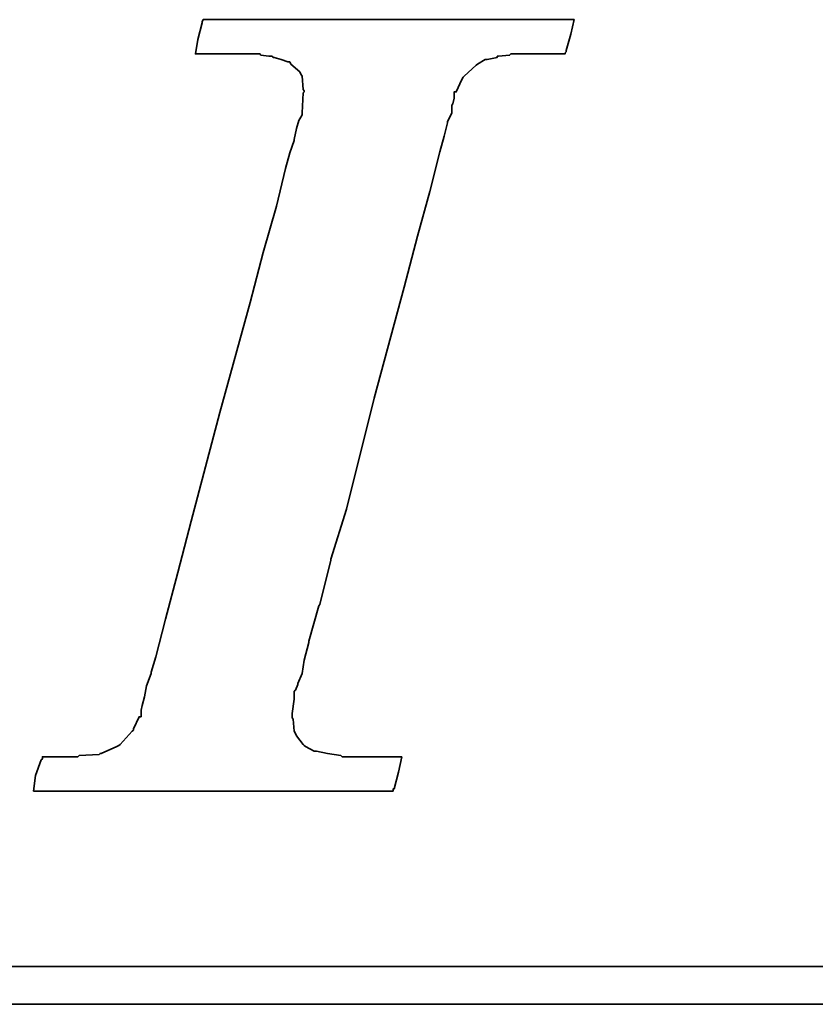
# Model space of a CAD drawing. Header units: inches. Extents: x 3 to 3407, y -1160 to 533.
# Tile 31 of 48: x 432 to 442, y 356 to 368. Entities that reach past the tile are written whole.
import ezdxf

# ---------------------------------------------------------------- set-up
doc = ezdxf.new("R2010")
doc.units = ezdxf.units.IN
doc.layers.add('DIM', color=4, linetype='Continuous')
doc.layers.add('layer 1', color=7, linetype='Continuous')

# ---------------------------------------------------------------- blocks, each defined once
blk = doc.blocks.new('TBI MOTION logo(完整正式版)')
at = {"layer": 'layer 1', "color": 22, "lineweight": 35}
for points, knots in [([(-40.59125, -7.94375), (-40.59125, -7.94375), (-40.97375, -7.94375), (-40.97375, -7.94375), (-40.97375, -7.94375), (-40.97375, -7.94375), (-41.38125, -7.94375), (-41.38125, -7.94375), (-41.38125, -7.94375), (-41.38125, -7.94375), (-41.54875, -7.94375), (-41.54875, -7.94375), (-41.54875, -7.94375), (-41.54875, -7.94375), (-41.59875, -7.94375), (-41.59875, -7.94375), (-41.59875, -7.94375), (-41.59875, -7.94375), (-41.88375, -7.94375), (-41.88375, -7.94375), (-41.88375, -7.94375), (-41.88375, -7.94375), (-41.90875, -7.91875), (-41.90875, -7.91875), (-41.90875, -7.91875), (-41.90875, -7.91875), (-42.19875, -7.87125), (-42.19875, -7.87125), (-42.19875, -7.87125), (-42.19875, -7.87125), (-42.43875, -7.82375), (-42.43875, -7.82375), (-42.43875, -7.82375), (-42.43875, -7.82375), (-42.45875, -7.82375), (-42.45875, -7.82375), (-42.45875, -7.82375), (-42.45875, -7.82375), (-42.48625, -7.82375), (-42.48625, -7.82375), (-42.48625, -7.82375), (-42.48625, -7.82375), (-42.67625, -7.72375), (-42.67625, -7.72375), (-42.67625, -7.72375), (-42.67625, -7.72375), (-42.70125, -7.70375), (-42.70125, -7.70375), (-42.70125, -7.70375), (-42.70125, -7.70375), (-42.72375, -7.67875), (-42.72375, -7.67875), (-42.72375, -7.67875), (-42.72375, -7.67875), (-42.86875, -7.48875), (-42.86875, -7.48875), (-42.86875, -7.48875), (-42.86875, -7.48875), (-42.89375, -7.43875), (-42.89375, -7.43875), (-42.89375, -7.43875), (-42.89375, -7.43875), (-42.91875, -7.38875), (-42.91875, -7.38875), (-42.91875, -7.38875), (-42.91875, -7.38875), (-42.93875, -7.12875), (-42.93875, -7.12875), (-42.93875, -7.12875), (-42.93875, -7.12875), (-42.96375, -7.10375), (-42.96375, -7.10375), (-42.96375, -7.10375), (-42.96375, -7.10375), (-42.96375, -7.05375), (-42.96375, -7.05375), (-42.96375, -7.05375), (-42.96375, -7.05375), (-42.96375, -7.00875), (-42.96375, -7.00875), (-42.96375, -7.00875), (-42.96375, -7.00875), (-42.91875, -6.69625), (-42.91875, -6.69625), (-42.91875, -6.69625), (-42.91875, -6.69625), (-42.91875, -6.62375), (-42.91875, -6.62375), (-42.91875, -6.62375), (-42.91875, -6.62375), (-42.91875, -6.59625), (-42.91875, -6.59625), (-42.91875, -6.59625), (-42.91875, -6.59625), (-42.91875, -6.57375), (-42.91875, -6.57375), (-42.91875, -6.57375), (-42.91875, -6.57375), (-42.91875, -6.52875), (-42.91875, -6.52875), (-42.91875, -6.52875), (-42.91875, -6.52875), (-42.89375, -6.50375), (-42.89375, -6.50375), (-42.89375, -6.50375), (-42.89375, -6.50375), (-42.84375, -6.38375), (-42.84375, -6.38375), (-42.84375, -6.38375), (-42.84375, -6.38375), (-42.84375, -6.35875), (-42.84375, -6.35875), (-42.84375, -6.35875), (-42.84375, -6.35875), (-42.74625, -6.14375), (-42.74625, -6.14375), (-42.74625, -6.14375), (-42.74625, -6.14375), (-42.70125, -5.85375), (-42.70125, -5.85375), (-42.70125, -5.85375), (-42.70125, -5.85375), (-42.60375, -5.47125), (-42.60375, -5.47125), (-42.60375, -5.47125), (-42.60375, -5.47125), (-42.60375, -5.44875), (-42.60375, -5.44875), (-42.60375, -5.44875), (-42.60375, -5.44875), (-42.38875, -4.67875), (-42.38875, -4.67875), (-42.38875, -4.67875), (-42.38875, -4.67875), (-42.36375, -4.65375), (-42.36375, -4.65375), (-42.36375, -4.65375), (-42.36375, -4.65375), (-42.12375, -3.69625), (-42.12375, -3.69625), (-42.12375, -3.69625), (-42.12375, -3.69625), (-42.12375, -3.67374), (-42.12375, -3.67374), (-42.12375, -3.67374), (-42.12375, -3.67374), (-41.78875, -2.59374), (-41.78875, -2.59374), (-41.78875, -2.59374), (-41.78875, -2.59374), (-41.18875, -0.19375), (-41.18875, -0.19375), (-41.18875, -0.19375), (-41.18875, -0.19375), (-40.54375, 2.20624), (-40.54375, 2.20624), (-40.54375, 2.20624), (-40.54375, 2.20624), (-40.25375, 3.30875), (-40.25375, 3.30875), (-40.25375, 3.30875), (-40.25375, 3.30875), (-39.98875, 4.27125), (-39.98875, 4.27125), (-39.98875, 4.27125), (-39.98875, 4.27125), (-39.77375, 5.13125), (-39.77375, 5.13125), (-39.77375, 5.13125), (-39.77375, 5.13125), (-39.67875, 5.47125), (-39.67875, 5.47125), (-39.67875, 5.47125), (-39.67875, 5.47125), (-39.60375, 5.75625), (-39.60375, 5.75625), (-39.60375, 5.75625), (-39.60375, 5.75625), (-39.60375, 5.78125), (-39.60375, 5.78125), (-39.60375, 5.78125), (-39.60375, 5.78125), (-39.50875, 5.97125), (-39.50875, 5.97125), (-39.50875, 5.97125), (-39.50875, 5.97125), (-39.50875, 6.13875), (-39.50875, 6.13875), (-39.50875, 6.13875), (-39.50875, 6.13875), (-39.48625, 6.16625), (-39.48625, 6.16625), (-39.48625, 6.16625), (-39.48625, 6.16625), (-39.46125, 6.28625), (-39.46125, 6.28625), (-39.46125, 6.28625), (-39.46125, 6.28625), (-39.46125, 6.42625), (-39.46125, 6.42625), (-39.46125, 6.42625), (-39.46125, 6.42625), (-39.41375, 6.42625), (-39.41375, 6.42625), (-39.41375, 6.42625), (-39.41375, 6.42625), (-39.29375, 6.69125), (-39.29375, 6.69125), (-39.29375, 6.69125), (-39.29375, 6.69125), (-39.26875, 6.74125), (-39.26875, 6.74125), (-39.26875, 6.74125), (-39.26875, 6.74125), (-39.24375, 6.76625), (-39.24375, 6.76625), (-39.24375, 6.76625), (-39.24375, 6.76625), (-38.98375, 7.00624), (-38.98375, 7.00624), (-38.98375, 7.00624), (-38.98375, 7.00624), (-38.95625, 7.02624), (-38.95625, 7.02624), (-38.95625, 7.02624), (-38.95625, 7.02624), (-38.78875, 7.12624), (-38.78875, 7.12624), (-38.78875, 7.12624), (-38.78875, 7.12624), (-38.76375, 7.12624), (-38.76375, 7.12624), (-38.76375, 7.12624), (-38.76375, 7.12624), (-38.74375, 7.12624), (-38.74375, 7.12624), (-38.74375, 7.12624), (-38.74375, 7.12624), (-38.52875, 7.17125), (-38.52875, 7.17125), (-38.52875, 7.17125), (-38.52875, 7.17125), (-38.52875, 7.19624), (-38.52875, 7.19624), (-38.52875, 7.19624), (-38.52875, 7.19624), (-38.50375, 7.19624), (-38.50375, 7.19624), (-38.50375, 7.19624), (-38.50375, 7.19624), (-38.26125, 7.21875), (-38.26125, 7.21875), (-38.26125, 7.21875), (-38.26125, 7.21875), (-38.23875, 7.24624), (-38.23875, 7.24624), (-38.23875, 7.24624), (-38.23875, 7.24624), (-38.21625, 7.24624), (-38.21625, 7.24624), (-38.21625, 7.24624), (-38.21625, 7.24624), (-38.18875, 7.24624), (-38.18875, 7.24624), (-38.18875, 7.24624), (-38.18875, 7.24624), (-37.90375, 7.24624), (-37.90375, 7.24624), (-37.90375, 7.24624), (-37.90375, 7.24624), (-37.85375, 7.24624), (-37.85375, 7.24624), (-37.85375, 7.24624), (-37.85375, 7.24624), (-37.75875, 7.24624), (-37.75875, 7.24624), (-37.75875, 7.24624), (-37.75875, 7.24624), (-37.42375, 7.24624), (-37.42375, 7.24624), (-37.42375, 7.24624), (-37.42375, 7.24624), (-37.08875, 7.24624), (-37.08875, 7.24624), (-37.08875, 7.24624), (-37.08875, 7.24624), (-37.06375, 7.24624), (-37.06375, 7.24624), (-37.06375, 7.24624), (-37.06375, 7.24624), (-37.06375, 7.26624), (-37.06375, 7.26624), (-37.06375, 7.26624), (-37.06375, 7.26624), (-37.03875, 7.29125), (-37.03875, 7.29125), (-37.03875, 7.29125), (-37.03875, 7.29125), (-37.03875, 7.31625), (-37.03875, 7.31625), (-37.03875, 7.31625), (-37.03875, 7.31625), (-36.94125, 7.67625), (-36.94125, 7.67625), (-36.94125, 7.67625), (-36.94125, 7.67625), (-36.86875, 7.98625), (-36.86875, 7.98625), (-36.86875, 7.98625), (-36.86875, 7.98625), (-36.98875, 7.98625), (-36.98875, 7.98625), (-36.98875, 7.98625), (-36.98875, 7.98625), (-37.42375, 7.98625), (-37.42375, 7.98625), (-37.42375, 7.98625), (-37.42375, 7.98625), (-37.94875, 7.98625), (-37.94875, 7.98625), (-37.94875, 7.98625), (-37.94875, 7.98625), (-38.57375, 7.98625), (-38.57375, 7.98625), (-38.57375, 7.98625), (-38.57375, 7.98625), (-39.29375, 7.98625), (-39.29375, 7.98625), (-39.29375, 7.98625), (-39.29375, 7.98625), (-40.82875, 7.98625), (-40.82875, 7.98625), (-40.82875, 7.98625), (-40.82875, 7.98625), (-42.36375, 7.98625), (-42.36375, 7.98625), (-42.36375, 7.98625), (-42.36375, 7.98625), (-43.08375, 7.98625), (-43.08375, 7.98625), (-43.08375, 7.98625), (-43.08375, 7.98625), (-43.70875, 7.98625), (-43.70875, 7.98625), (-43.70875, 7.98625), (-43.70875, 7.98625), (-44.23375, 7.98625), (-44.23375, 7.98625), (-44.23375, 7.98625), (-44.23375, 7.98625), (-44.66875, 7.98625), (-44.66875, 7.98625), (-44.66875, 7.98625), (-44.66875, 7.98625), (-44.88375, 7.98625), (-44.88375, 7.98625), (-44.88375, 7.98625), (-44.88375, 7.98625), (-44.90875, 7.94125), (-44.90875, 7.94125), (-44.90875, 7.94125), (-44.90875, 7.94125), (-44.90875, 7.91625), (-44.90875, 7.91625), (-44.90875, 7.91625), (-44.90875, 7.91625), (-45.00375, 7.55625), (-45.00375, 7.55625), (-45.00375, 7.55625), (-45.00375, 7.55625), (-45.05375, 7.24624), (-45.05375, 7.24624), (-45.05375, 7.24624), (-45.05375, 7.24624), (-44.61875, 7.24624), (-44.61875, 7.24624), (-44.61875, 7.24624), (-44.61875, 7.24624), (-44.11375, 7.24624), (-44.11375, 7.24624), (-44.11375, 7.24624), (-44.11375, 7.24624), (-43.99375, 7.24624), (-43.99375, 7.24624), (-43.99375, 7.24624), (-43.99375, 7.24624), (-43.94625, 7.24624), (-43.94625, 7.24624), (-43.94625, 7.24624), (-43.94625, 7.24624), (-43.92374, 7.24624), (-43.92374, 7.24624), (-43.92374, 7.24624), (-43.92374, 7.24624), (-43.65875, 7.24624), (-43.65875, 7.24624), (-43.65875, 7.24624), (-43.65875, 7.24624), (-43.63875, 7.21875), (-43.63875, 7.21875), (-43.63875, 7.21875), (-43.63875, 7.21875), (-43.46875, 7.19624), (-43.46875, 7.19624), (-43.46875, 7.19624), (-43.46875, 7.19624), (-43.39875, 7.19624), (-43.39875, 7.19624), (-43.39875, 7.19624), (-43.39875, 7.19624), (-43.37125, 7.17125), (-43.37125, 7.17125), (-43.37125, 7.17125), (-43.37125, 7.17125), (-43.34875, 7.17125), (-43.34875, 7.17125), (-43.34875, 7.17125), (-43.34875, 7.17125), (-43.20375, 7.12624), (-43.20375, 7.12624), (-43.20375, 7.12624), (-43.20375, 7.12624), (-43.05875, 7.07624), (-43.05875, 7.07624), (-43.05875, 7.07624), (-43.05875, 7.07624), (-43.01375, 7.07624), (-43.01375, 7.07624), (-43.01375, 7.07624), (-43.01375, 7.07624), (-42.98875, 7.02624), (-42.98875, 7.02624), (-42.98875, 7.02624), (-42.98875, 7.02624), (-42.79875, 6.86125), (-42.79875, 6.86125), (-42.79875, 6.86125), (-42.79875, 6.86125), (-42.77375, 6.81125), (-42.77375, 6.81125), (-42.77375, 6.81125), (-42.77375, 6.81125), (-42.74625, 6.76625), (-42.74625, 6.76625), (-42.74625, 6.76625), (-42.74625, 6.76625), (-42.72375, 6.47625), (-42.72375, 6.47625), (-42.72375, 6.47625), (-42.72375, 6.47625), (-42.70125, 6.45124), (-42.70125, 6.45124), (-42.70125, 6.45124), (-42.70125, 6.45124), (-42.70125, 6.42625), (-42.70125, 6.42625), (-42.70125, 6.42625), (-42.70125, 6.42625), (-42.72375, 6.40625), (-42.72375, 6.40625), (-42.72375, 6.40625), (-42.72375, 6.40625), (-42.74625, 5.97125), (-42.74625, 5.97125), (-42.74625, 5.97125), (-42.74625, 5.97125), (-42.74625, 5.94625), (-42.74625, 5.94625), (-42.74625, 5.94625), (-42.74625, 5.94625), (-42.74625, 5.92625), (-42.74625, 5.92625), (-42.74625, 5.92625), (-42.74625, 5.92625), (-42.77375, 5.87625), (-42.77375, 5.87625), (-42.77375, 5.87625), (-42.77375, 5.87625), (-42.81875, 5.80625), (-42.81875, 5.80625), (-42.81875, 5.80625), (-42.81875, 5.80625), (-42.86875, 5.63625), (-42.86875, 5.63625), (-42.86875, 5.63625), (-42.86875, 5.63625), (-42.91875, 5.39625), (-42.91875, 5.39625), (-42.91875, 5.39625), (-42.91875, 5.39625), (-42.91875, 5.37124), (-42.91875, 5.37124), (-42.91875, 5.37124), (-42.91875, 5.37124), (-43.01375, 5.10874), (-43.01375, 5.10874), (-43.01375, 5.10874), (-43.01375, 5.10874), (-43.10875, 4.77124), (-43.10875, 4.77124), (-43.10875, 4.77124), (-43.10875, 4.77124), (-43.29875, 3.95625), (-43.29875, 3.95625), (-43.29875, 3.95625), (-43.29875, 3.95625), (-43.58875, 2.95125), (-43.58875, 2.95125), (-43.58875, 2.95125), (-43.58875, 2.95125), (-43.87375, 1.87125), (-43.87375, 1.87125), (-43.87375, 1.87125), (-43.87375, 1.87125), (-44.52625, -0.50374), (-44.52625, -0.50374), (-44.52625, -0.50374), (-44.52625, -0.50374), (-45.14875, -2.85375), (-45.14875, -2.85375), (-45.14875, -2.85375), (-45.14875, -2.85375), (-45.43375, -3.95875), (-45.43375, -3.95875), (-45.43375, -3.95875), (-45.43375, -3.95875), (-45.69875, -4.96875), (-45.69875, -4.96875), (-45.69875, -4.96875), (-45.69875, -4.96875), (-45.91375, -5.78375), (-45.91375, -5.78375), (-45.91375, -5.78375), (-45.91375, -5.78375), (-46.01375, -6.11875), (-46.01375, -6.11875), (-46.01375, -6.11875), (-46.01375, -6.11875), (-46.01375, -6.14375), (-46.01375, -6.14375), (-46.01375, -6.14375), (-46.01375, -6.14375), (-46.10875, -6.40875), (-46.10875, -6.40875), (-46.10875, -6.40875), (-46.10875, -6.40875), (-46.15375, -6.64875), (-46.15375, -6.64875), (-46.15375, -6.64875), (-46.15375, -6.64875), (-46.20375, -6.83875), (-46.20375, -6.83875), (-46.20375, -6.83875), (-46.20375, -6.83875), (-46.22875, -6.93375), (-46.22875, -6.93375), (-46.22875, -6.93375), (-46.22875, -6.93375), (-46.22875, -7.07875), (-46.22875, -7.07875), (-46.22875, -7.07875), (-46.22875, -7.07875), (-46.27375, -7.07875), (-46.27375, -7.07875), (-46.27375, -7.07875), (-46.27375, -7.07875), (-46.39375, -7.34375), (-46.39375, -7.34375), (-46.39375, -7.34375), (-46.39375, -7.34375), (-46.39375, -7.36875), (-46.39375, -7.36875), (-46.39375, -7.36875), (-46.39375, -7.36875), (-46.42125, -7.38875), (-46.42125, -7.38875), (-46.42125, -7.38875), (-46.42125, -7.38875), (-46.68375, -7.67875), (-46.68375, -7.67875), (-46.68375, -7.67875), (-46.68375, -7.67875), (-46.70875, -7.70375), (-46.70875, -7.70375), (-46.70875, -7.70375), (-46.70875, -7.70375), (-46.75375, -7.72375), (-46.75375, -7.72375), (-46.75375, -7.72375), (-46.75375, -7.72375), (-47.08875, -7.87125), (-47.08875, -7.87125), (-47.08875, -7.87125), (-47.08875, -7.87125), (-47.11625, -7.87125), (-47.11625, -7.87125), (-47.11625, -7.87125), (-47.11625, -7.87125), (-47.13875, -7.89375), (-47.13875, -7.89375), (-47.13875, -7.89375), (-47.13875, -7.89375), (-47.56875, -7.91875), (-47.56875, -7.91875), (-47.56875, -7.91875), (-47.56875, -7.91875), (-47.59625, -7.94375), (-47.59625, -7.94375), (-47.59625, -7.94375), (-47.59625, -7.94375), (-47.64375, -7.94375), (-47.64375, -7.94375), (-47.64375, -7.94375), (-47.64375, -7.94375), (-47.73625, -7.94375), (-47.73625, -7.94375), (-47.73625, -7.94375), (-47.73625, -7.94375), (-48.07375, -7.94375), (-48.07375, -7.94375), (-48.07375, -7.94375), (-48.07375, -7.94375), (-48.36125, -7.94375), (-48.36125, -7.94375), (-48.36125, -7.94375), (-48.36125, -7.94375), (-48.36125, -7.96625), (-48.36125, -7.96625), (-48.36125, -7.96625), (-48.36125, -7.96625), (-48.36125, -7.99125), (-48.36125, -7.99125), (-48.36125, -7.99125), (-48.36125, -7.99125), (-48.38875, -8.01375), (-48.38875, -8.01375), (-48.38875, -8.01375), (-48.38875, -8.01375), (-48.50875, -8.34875), (-48.50875, -8.34875), (-48.50875, -8.34875), (-48.50875, -8.34875), (-48.55375, -8.68625), (-48.55375, -8.68625), (-48.55375, -8.68625), (-48.55375, -8.68625), (-48.45875, -8.68625), (-48.45875, -8.68625), (-48.45875, -8.68625), (-48.45875, -8.68625), (-48.07375, -8.68625), (-48.07375, -8.68625), (-48.07375, -8.68625), (-48.07375, -8.68625), (-47.52375, -8.68625), (-47.52375, -8.68625), (-47.52375, -8.68625), (-47.52375, -8.68625), (-46.92375, -8.68625), (-46.92375, -8.68625), (-46.92375, -8.68625), (-46.92375, -8.68625), (-46.25375, -8.68625), (-46.25375, -8.68625), (-46.25375, -8.68625), (-46.25375, -8.68625), (-46.20375, -8.68625), (-46.20375, -8.68625), (-46.20375, -8.68625), (-46.20375, -8.68625), (-44.71375, -8.68625), (-44.71375, -8.68625), (-44.71375, -8.68625), (-44.71375, -8.68625), (-43.22875, -8.68625), (-43.22875, -8.68625), (-43.22875, -8.68625), (-43.22875, -8.68625), (-42.55875, -8.68625), (-42.55875, -8.68625), (-42.55875, -8.68625), (-42.55875, -8.68625), (-42.50875, -8.68625), (-42.50875, -8.68625), (-42.50875, -8.68625), (-42.50875, -8.68625), (-41.93375, -8.68625), (-41.93375, -8.68625), (-41.93375, -8.68625), (-41.93375, -8.68625), (-41.38125, -8.68625), (-41.38125, -8.68625), (-41.38125, -8.68625), (-41.38125, -8.68625), (-40.97375, -8.68625), (-40.97375, -8.68625), (-40.97375, -8.68625), (-40.97375, -8.68625), (-40.78125, -8.68625), (-40.78125, -8.68625), (-40.78125, -8.68625), (-40.78125, -8.68625), (-40.78125, -8.63875), (-40.78125, -8.63875), (-40.78125, -8.63875), (-40.78125, -8.63875), (-40.75875, -8.63875), (-40.75875, -8.63875), (-40.75875, -8.63875), (-40.75875, -8.63875), (-40.66375, -8.27875), (-40.66375, -8.27875), (-40.66375, -8.27875), (-40.66375, -8.27875), (-40.59125, -7.94375), (-40.59125, -7.94375)], [0, 0, 0, 0, 0.00558659, 0.00558659, 0.00558659, 0.00558659, 0.01117318, 0.01117318, 0.01117318, 0.01117318, 0.01675978, 0.01675978, 0.01675978, 0.01675978, 0.02234637, 0.02234637, 0.02234637, 0.02234637, 0.02793296, 0.02793296, 0.02793296, 0.02793296, 0.03351955, 0.03351955, 0.03351955, 0.03351955, 0.03910615, 0.03910615, 0.03910615, 0.03910615, 0.04469274, 0.04469274, 0.04469274, 0.04469274, 0.05027933, 0.05027933, 0.05027933, 0.05027933, 0.05586592, 0.05586592, 0.05586592, 0.05586592, 0.06145251, 0.06145251, 0.06145251, 0.06145251, 0.06703911, 0.06703911, 0.06703911, 0.06703911, 0.0726257, 0.0726257, 0.0726257, 0.0726257, 0.07821229, 0.07821229, 0.07821229, 0.07821229, 0.08379888, 0.08379888, 0.08379888, 0.08379888, 0.08938547, 0.08938547, 0.08938547, 0.08938547, 0.09497207, 0.09497207, 0.09497207, 0.09497207, 0.10055866, 0.10055866, 0.10055866, 0.10055866, 0.10614525, 0.10614525, 0.10614525, 0.10614525, 0.11173184, 0.11173184, 0.11173184, 0.11173184, 0.11731844, 0.11731844, 0.11731844, 0.11731844, 0.12290503, 0.12290503, 0.12290503, 0.12290503, 0.12849162, 0.12849162, 0.12849162, 0.12849162, 0.13407821, 0.13407821, 0.13407821, 0.13407821, 0.1396648, 0.1396648, 0.1396648, 0.1396648, 0.1452514, 0.1452514, 0.1452514, 0.1452514, 0.15083799, 0.15083799, 0.15083799, 0.15083799, 0.15642458, 0.15642458, 0.15642458, 0.15642458, 0.16201117, 0.16201117, 0.16201117, 0.16201117, 0.16759777, 0.16759777, 0.16759777, 0.16759777, 0.17318436, 0.17318436, 0.17318436, 0.17318436, 0.17877095, 0.17877095, 0.17877095, 0.17877095, 0.18435754, 0.18435754, 0.18435754, 0.18435754, 0.18994413, 0.18994413, 0.18994413, 0.18994413, 0.19553073, 0.19553073, 0.19553073, 0.19553073, 0.20111732, 0.20111732, 0.20111732, 0.20111732, 0.20670391, 0.20670391, 0.20670391, 0.20670391, 0.2122905, 0.2122905, 0.2122905, 0.2122905, 0.21787709, 0.21787709, 0.21787709, 0.21787709, 0.22346369, 0.22346369, 0.22346369, 0.22346369, 0.22905028, 0.22905028, 0.22905028, 0.22905028, 0.23463687, 0.23463687, 0.23463687, 0.23463687, 0.24022346, 0.24022346, 0.24022346, 0.24022346, 0.24581006, 0.24581006, 0.24581006, 0.24581006, 0.25139665, 0.25139665, 0.25139665, 0.25139665, 0.25698324, 0.25698324, 0.25698324, 0.25698324, 0.26256983, 0.26256983, 0.26256983, 0.26256983, 0.26815642, 0.26815642, 0.26815642, 0.26815642, 0.27374302, 0.27374302, 0.27374302, 0.27374302, 0.27932961, 0.27932961, 0.27932961, 0.27932961, 0.2849162, 0.2849162, 0.2849162, 0.2849162, 0.29050279, 0.29050279, 0.29050279, 0.29050279, 0.29608939, 0.29608939, 0.29608939, 0.29608939, 0.30167598, 0.30167598, 0.30167598, 0.30167598, 0.30726257, 0.30726257, 0.30726257, 0.30726257, 0.31284916, 0.31284916, 0.31284916, 0.31284916, 0.31843575, 0.31843575, 0.31843575, 0.31843575, 0.32402235, 0.32402235, 0.32402235, 0.32402235, 0.32960894, 0.32960894, 0.32960894, 0.32960894, 0.33519553, 0.33519553, 0.33519553, 0.33519553, 0.34078212, 0.34078212, 0.34078212, 0.34078212, 0.34636872, 0.34636872, 0.34636872, 0.34636872, 0.35195531, 0.35195531, 0.35195531, 0.35195531, 0.3575419, 0.3575419, 0.3575419, 0.3575419, 0.36312849, 0.36312849, 0.36312849, 0.36312849, 0.36871508, 0.36871508, 0.36871508, 0.36871508, 0.37430168, 0.37430168, 0.37430168, 0.37430168, 0.37988827, 0.37988827, 0.37988827, 0.37988827, 0.38547486, 0.38547486, 0.38547486, 0.38547486, 0.39106145, 0.39106145, 0.39106145, 0.39106145, 0.39664804, 0.39664804, 0.39664804, 0.39664804, 0.40223464, 0.40223464, 0.40223464, 0.40223464, 0.40782123, 0.40782123, 0.40782123, 0.40782123, 0.41340782, 0.41340782, 0.41340782, 0.41340782, 0.41899441, 0.41899441, 0.41899441, 0.41899441, 0.42458101, 0.42458101, 0.42458101, 0.42458101, 0.4301676, 0.4301676, 0.4301676, 0.4301676, 0.43575419, 0.43575419, 0.43575419, 0.43575419, 0.44134078, 0.44134078, 0.44134078, 0.44134078, 0.44692737, 0.44692737, 0.44692737, 0.44692737, 0.45251397, 0.45251397, 0.45251397, 0.45251397, 0.45810056, 0.45810056, 0.45810056, 0.45810056, 0.46368715, 0.46368715, 0.46368715, 0.46368715, 0.46927374, 0.46927374, 0.46927374, 0.46927374, 0.47486034, 0.47486034, 0.47486034, 0.47486034, 0.48044693, 0.48044693, 0.48044693, 0.48044693, 0.48603352, 0.48603352, 0.48603352, 0.48603352, 0.49162011, 0.49162011, 0.49162011, 0.49162011, 0.4972067, 0.4972067, 0.4972067, 0.4972067, 0.5027933, 0.5027933, 0.5027933, 0.5027933, 0.50837989, 0.50837989, 0.50837989, 0.50837989, 0.51396648, 0.51396648, 0.51396648, 0.51396648, 0.51955307, 0.51955307, 0.51955307, 0.51955307, 0.52513966, 0.52513966, 0.52513966, 0.52513966, 0.53072626, 0.53072626, 0.53072626, 0.53072626, 0.53631285, 0.53631285, 0.53631285, 0.53631285, 0.54189944, 0.54189944, 0.54189944, 0.54189944, 0.54748603, 0.54748603, 0.54748603, 0.54748603, 0.55307263, 0.55307263, 0.55307263, 0.55307263, 0.55865922, 0.55865922, 0.55865922, 0.55865922, 0.56424581, 0.56424581, 0.56424581, 0.56424581, 0.5698324, 0.5698324, 0.5698324, 0.5698324, 0.57541899, 0.57541899, 0.57541899, 0.57541899, 0.58100559, 0.58100559, 0.58100559, 0.58100559, 0.58659218, 0.58659218, 0.58659218, 0.58659218, 0.59217877, 0.59217877, 0.59217877, 0.59217877, 0.59776536, 0.59776536, 0.59776536, 0.59776536, 0.60335196, 0.60335196, 0.60335196, 0.60335196, 0.60893855, 0.60893855, 0.60893855, 0.60893855, 0.61452514, 0.61452514, 0.61452514, 0.61452514, 0.62011173, 0.62011173, 0.62011173, 0.62011173, 0.62569832, 0.62569832, 0.62569832, 0.62569832, 0.63128492, 0.63128492, 0.63128492, 0.63128492, 0.63687151, 0.63687151, 0.63687151, 0.63687151, 0.6424581, 0.6424581, 0.6424581, 0.6424581, 0.64804469, 0.64804469, 0.64804469, 0.64804469, 0.65363128, 0.65363128, 0.65363128, 0.65363128, 0.65921788, 0.65921788, 0.65921788, 0.65921788, 0.66480447, 0.66480447, 0.66480447, 0.66480447, 0.67039106, 0.67039106, 0.67039106, 0.67039106, 0.67597765, 0.67597765, 0.67597765, 0.67597765, 0.68156425, 0.68156425, 0.68156425, 0.68156425, 0.68715084, 0.68715084, 0.68715084, 0.68715084, 0.69273743, 0.69273743, 0.69273743, 0.69273743, 0.69832402, 0.69832402, 0.69832402, 0.69832402, 0.70391061, 0.70391061, 0.70391061, 0.70391061, 0.70949721, 0.70949721, 0.70949721, 0.70949721, 0.7150838, 0.7150838, 0.7150838, 0.7150838, 0.72067039, 0.72067039, 0.72067039, 0.72067039, 0.72625698, 0.72625698, 0.72625698, 0.72625698, 0.73184358, 0.73184358, 0.73184358, 0.73184358, 0.73743017, 0.73743017, 0.73743017, 0.73743017, 0.74301676, 0.74301676, 0.74301676, 0.74301676, 0.74860335, 0.74860335, 0.74860335, 0.74860335, 0.75418994, 0.75418994, 0.75418994, 0.75418994, 0.75977654, 0.75977654, 0.75977654, 0.75977654, 0.76536313, 0.76536313, 0.76536313, 0.76536313, 0.77094972, 0.77094972, 0.77094972, 0.77094972, 0.77653631, 0.77653631, 0.77653631, 0.77653631, 0.78212291, 0.78212291, 0.78212291, 0.78212291, 0.7877095, 0.7877095, 0.7877095, 0.7877095, 0.79329609, 0.79329609, 0.79329609, 0.79329609, 0.79888268, 0.79888268, 0.79888268, 0.79888268, 0.80446927, 0.80446927, 0.80446927, 0.80446927, 0.81005587, 0.81005587, 0.81005587, 0.81005587, 0.81564246, 0.81564246, 0.81564246, 0.81564246, 0.82122905, 0.82122905, 0.82122905, 0.82122905, 0.82681564, 0.82681564, 0.82681564, 0.82681564, 0.83240223, 0.83240223, 0.83240223, 0.83240223, 0.83798883, 0.83798883, 0.83798883, 0.83798883, 0.84357542, 0.84357542, 0.84357542, 0.84357542, 0.84916201, 0.84916201, 0.84916201, 0.84916201, 0.8547486, 0.8547486, 0.8547486, 0.8547486, 0.8603352, 0.8603352, 0.8603352, 0.8603352, 0.86592179, 0.86592179, 0.86592179, 0.86592179, 0.87150838, 0.87150838, 0.87150838, 0.87150838, 0.87709497, 0.87709497, 0.87709497, 0.87709497, 0.88268156, 0.88268156, 0.88268156, 0.88268156, 0.88826816, 0.88826816, 0.88826816, 0.88826816, 0.89385475, 0.89385475, 0.89385475, 0.89385475, 0.89944134, 0.89944134, 0.89944134, 0.89944134, 0.90502793, 0.90502793, 0.90502793, 0.90502793, 0.91061453, 0.91061453, 0.91061453, 0.91061453, 0.91620112, 0.91620112, 0.91620112, 0.91620112, 0.92178771, 0.92178771, 0.92178771, 0.92178771, 0.9273743, 0.9273743, 0.9273743, 0.9273743, 0.93296089, 0.93296089, 0.93296089, 0.93296089, 0.93854749, 0.93854749, 0.93854749, 0.93854749, 0.94413408, 0.94413408, 0.94413408, 0.94413408, 0.94972067, 0.94972067, 0.94972067, 0.94972067, 0.95530726, 0.95530726, 0.95530726, 0.95530726, 0.96089385, 0.96089385, 0.96089385, 0.96089385, 0.96648045, 0.96648045, 0.96648045, 0.96648045, 0.97206704, 0.97206704, 0.97206704, 0.97206704, 0.97765363, 0.97765363, 0.97765363, 0.97765363, 0.98324022, 0.98324022, 0.98324022, 0.98324022, 0.98882682, 0.98882682, 0.98882682, 0.98882682, 0.99441341, 0.99441341, 0.99441341, 0.99441341, 1, 1, 1, 1]), ([(75.90875, -9.47875), (75.90875, -9.47875), (75.90875, -12.28625), (75.90875, -12.28625), (75.90875, -12.28625), (75.90875, -12.28625), (75.90875, -12.47875), (75.90875, -12.47875), (75.90875, -12.47875), (75.90875, -12.47875), (75.71625, -12.47875), (75.71625, -12.47875), (75.71625, -12.47875), (75.71625, -12.47875), (-88.32875, -12.47875), (-88.32875, -12.47875), (-88.32875, -12.47875), (-88.32875, -12.47875), (-88.32875, -13.29375), (-88.32875, -13.29375), (-88.32875, -13.29375), (-88.32875, -13.29375), (82.89125, -13.29375), (82.89125, -13.29375), (82.89125, -13.29375), (82.89125, -13.29375), (75.90875, -9.47875), (75.90875, -9.47875)], [0, 0, 0, 0, 0.14285714, 0.14285714, 0.14285714, 0.14285714, 0.28571429, 0.28571429, 0.28571429, 0.28571429, 0.42857143, 0.42857143, 0.42857143, 0.42857143, 0.57142857, 0.57142857, 0.57142857, 0.57142857, 0.71428571, 0.71428571, 0.71428571, 0.71428571, 0.85714286, 0.85714286, 0.85714286, 0.85714286, 1, 1, 1, 1])]:
    blk.add_open_spline(points, degree=3, knots=knots, dxfattribs=at)

msp = doc.modelspace()

# ---------------------------------------------------------------- block references
at = {"layer": 'DIM', "color": 7, "xscale": 0.5912248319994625, "yscale": 0.5912248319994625, "zscale": 0.5912248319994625}
msp.add_blockref('TBI MOTION logo(完整正式版)', (460.912, 363.768), dxfattribs=at)

doc.saveas('drawing.dxf')
